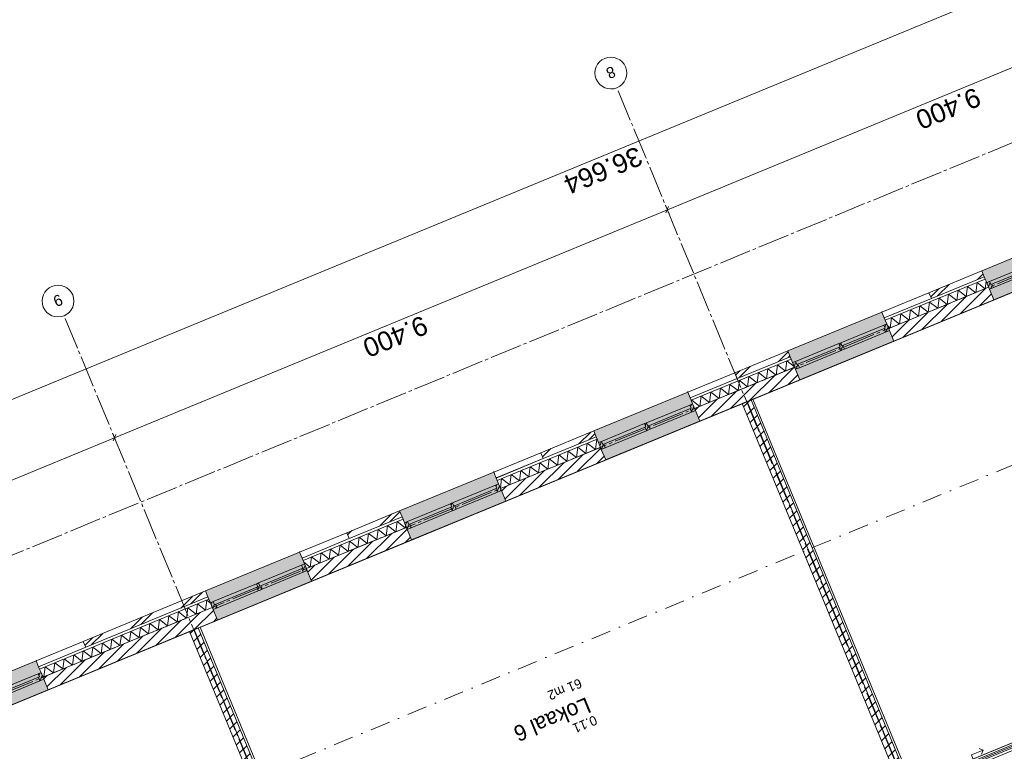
# Model space of a CAD drawing. Header units: millimetres. Extents: x -76965 to 1081933, y -21129 to 30747.
# Tile 18 of 114: x -66436 to -50961, y 1038 to 12546. Entities that reach past the tile are written whole.
import ezdxf
from ezdxf.enums import TextEntityAlignment as Align

# ---------------------------------------------------------------- set-up
doc = ezdxf.new("R2010")
doc.units = ezdxf.units.MM
doc.header["$MEASUREMENT"] = 0
doc.linetypes.add('B0204', pattern=[650, 500, -50, 50, -50])
doc.linetypes.add('B0302', pattern=[625.500011, 313.000011, -156.25, 0, -156.25])
for name, color, linetype in [('007 Stramien', 7, 'Continuous'), ('021 Buitenwanden', 7, 'Continuous'), ('021 Buitenwanden 2D arcering', 7, 'Continuous'), ('021 Buitenwanden Afdek-arcering', 7, 'Continuous'), ('021 Buitenwanden Doorsnede-arcering', 7, 'Continuous'), ('021 Buitenwanden Laagscheidingslijnen', 7, 'Continuous'), ('021 Buitenwanden Ramen', 7, 'Continuous'), ('023 Dekvloer', 7, 'Continuous'), ('028 Hoofddraagconstructie wanden', 7, 'Continuous'), ('028 Hoofddraagconstructie wanden 2D arcering', 7, 'Continuous'), ('028 Hoofddraagconstructie wanden Deuren', 7, 'Continuous'), ('028 Hoofddraagconstructie wanden Doorsnede-arcering', 7, 'Continuous'), ('102 Teksten ruimten _ Zones', 7, 'Continuous'), ('102 Teksten ruimten _ Zones Zone omranding', 7, 'Continuous'), ('102 Teksten ruimten _ Zones Zone tekst', 7, 'Continuous'), ('121 Drsn-en gevelaanduidingen', 7, 'Continuous'), ('160 Presentatie_Aankleding 2D', 7, 'Continuous')]:
    doc.layers.add(name, color=color, linetype=linetype)
doc.styles.add('GENERATED_STYLE_1', font='txt')
doc.dimstyles.new('GENERATED_STYLE__1', dxfattribs={"dimtxt": 300, "dimasz": 71.25, "dimexe": 0.18, "dimexo": 0, "dimgap": 0.09, "dimtad": 1, "dimdec": 0, "dimzin": 0, "dimdsep": 46, "dimtxsty": 'GENERATED_STYLE_1', "dimblk": 'ARROWHEAD_6', "dimblk1": 'ARROWHEAD_6', "dimblk2": 'ARROWHEAD_6', "dimcen": 0.09, "dimclrd": 1, "dimclre": 1, "dimclrt": 2, "dimadec": 1, "dimazin": 0, "dimtfac": 1, "dimtdec": 4, "dimtmove": 0, "dimatfit": 3, "dimfxl": 1, "dimtolj": 1, "dimtzin": 0, "dimarcsym": 0})
pattern_1 = [(45, (0, 0), (-229.8097, 229.8097), []), (45, (-45.96, 45.96), (-229.8097, 229.8097), [])]
pattern_2 = [(45, (0, 0), (-88.38835, 88.38835), [])]
pattern_3 = [(45, (0, 0), (-31.8198, 31.8198), [])]

# ---------------------------------------------------------------- blocks, each defined once
blk = doc.blocks.new('Slab_1_1', base_point=(-2608, 7603))
at = {"layer": '023 Dekvloer', "color": 1, "linetype": 'Continuous', "lineweight": 0, "flags": 128}
blk.add_lwpolyline([(-2608, 7603), (-65140, -18201), (-72389, -636), (-38626, 13297), (-39373, 15108), (-10605, 26980)], close=True, dxfattribs=at)
blk = doc.blocks.new('*D80')
at = {"layer": '160 Presentatie_Aankleding 2D', "color": 1, "linetype": 'Continuous', "lineweight": 0}
for p, q in [((-74777, 791), (-74755, 739)), ((-74820, 712), (-74690, 766)), ((-74707, 719), (-74804, 760)), ((-74755, 739), (-74008, -1073)), ((-74073, -1099), (-73943, -1046)), ((-73959, -1093), (-74057, -1052)), ((-74008, -1073), (-71387, -7423))]:
    blk.add_line(p, q, dxfattribs=at)
at = {"layer": '160 Presentatie_Aankleding 2D', "color": 2, "lineweight": 0, "insert": (-74522, 330), "char_height": 300, "attachment_point": 7, "rotation": 292.424, "style": 'GENERATED_STYLE_1'}
blk.add_mtext('\\A1;{\\fArial|b0|i0|c0|p38;1.960}', dxfattribs=at)
blk = doc.blocks.new('ARROWHEAD_6')
at = {"color": 0, "linetype": 'Continuous', "lineweight": 0}
for p, q in [((0, 0), (-1, 0)), ((-0.5, -0.5), (0.5, 0.5))]:
    blk.add_line(p, q, dxfattribs=at)
blk = doc.blocks.new('*D81')
at = {"layer": '160 Presentatie_Aankleding 2D', "color": 1, "linetype": 'Continuous', "lineweight": 0}
for p, q in [((-73959, -1093), (-74057, -1052)), ((-74008, -1073), (-71387, -7423)), ((-71452, -7450), (-71322, -7396)), ((-71338, -7443), (-71436, -7403))]:
    blk.add_line(p, q, dxfattribs=at)
at = {"layer": '160 Presentatie_Aankleding 2D', "color": 2, "lineweight": 0, "insert": (-72838, -3751), "char_height": 300, "attachment_point": 7, "rotation": 292.424, "style": 'GENERATED_STYLE_1'}
blk.add_mtext('\\A1;{\\fArial|b0|i0|c0|p38;6.870}', dxfattribs=at)
blk = doc.blocks.new('*D82')
at = {"layer": '160 Presentatie_Aankleding 2D', "color": 1, "linetype": 'Continuous', "lineweight": 0}
for p, q in [((-71452, -7450), (-71322, -7396)), ((-71338, -7443), (-71436, -7403)), ((-71387, -7423), (-69293, -12498)), ((-69244, -12518), (-69342, -12478))]:
    blk.add_line(p, q, dxfattribs=at)
at = {"layer": '160 Presentatie_Aankleding 2D', "color": 2, "lineweight": 0, "insert": (-70480, -9464), "char_height": 300, "attachment_point": 7, "rotation": 292.424, "style": 'GENERATED_STYLE_1'}
blk.add_mtext('\\A1;{\\fArial|b0|i0|c0|p38;5.490}', dxfattribs=at)
blk = doc.blocks.new('*D83')
at = {"layer": '160 Presentatie_Aankleding 2D', "color": 1, "linetype": 'Continuous', "lineweight": 0}
for p, q in [((-69358, -12525), (-69228, -12471)), ((-69244, -12518), (-69342, -12478)), ((-69293, -12498), (-66596, -19034)), ((-66661, -19060), (-66531, -19007)), ((-66645, -19013), (-66547, -19054)), ((-66596, -19034), (-66575, -19086))]:
    blk.add_line(p, q, dxfattribs=at)
at = {"layer": '160 Presentatie_Aankleding 2D', "color": 2, "lineweight": 0, "insert": (-68085, -15269), "char_height": 300, "attachment_point": 7, "rotation": 292.424, "style": 'GENERATED_STYLE_1'}
blk.add_mtext('\\A1;{\\fArial|b0|i0|c0|p38;7.070}', dxfattribs=at)
blk = doc.blocks.new('*D90')
at = {"layer": '160 Presentatie_Aankleding 2D', "color": 1, "linetype": 'Continuous', "lineweight": 0}
for p, q in [((-47595, 13207), (-47541, 13077)), ((-47588, 13093), (-47548, 13191)), ((-47568, 13142), (-56257, 9557)), ((-56278, 9508), (-56237, 9606))]:
    blk.add_line(p, q, dxfattribs=at)
at = {"layer": '160 Presentatie_Aankleding 2D', "color": 2, "lineweight": 0, "insert": (-51416, 11490), "char_height": 300, "attachment_point": 7, "rotation": 202.424, "style": 'GENERATED_STYLE_1'}
blk.add_mtext('\\A1;{\\fArial|b0|i0|c0|p38;9.400}', dxfattribs=at)
blk = doc.blocks.new('*D91')
at = {"layer": '160 Presentatie_Aankleding 2D', "color": 1, "linetype": 'Continuous', "lineweight": 0}
for p, q in [((-47568, 13142), (-56257, 9557)), ((-56284, 9622), (-56230, 9492)), ((-56278, 9508), (-56237, 9606)), ((-56257, 9557), (-64946, 5971)), ((-64967, 5922), (-64926, 6020))]:
    blk.add_line(p, q, dxfattribs=at)
at = {"layer": '160 Presentatie_Aankleding 2D', "color": 2, "lineweight": 0, "insert": (-60105, 7904), "char_height": 300, "attachment_point": 7, "rotation": 202.424, "style": 'GENERATED_STYLE_1'}
blk.add_mtext('\\A1;{\\fArial|b0|i0|c0|p38;9.400}', dxfattribs=at)
blk = doc.blocks.new('*D92')
at = {"layer": '160 Presentatie_Aankleding 2D', "color": 1, "linetype": 'Continuous', "lineweight": 0}
for p, q in [((-56257, 9557), (-64946, 5971)), ((-64973, 6036), (-64920, 5906)), ((-64946, 5971), (-73833, 2304)), ((-64967, 5922), (-64926, 6020)), ((-73860, 2369), (-73807, 2239)), ((-73813, 2353), (-73854, 2255)), ((-73833, 2304), (-73885, 2282))]:
    blk.add_line(p, q, dxfattribs=at)
at = {"layer": '160 Presentatie_Aankleding 2D', "color": 2, "lineweight": 0, "insert": (-68893, 4278), "char_height": 300, "attachment_point": 7, "rotation": 202.424, "style": 'GENERATED_STYLE_1'}
blk.add_mtext('\\A1;{\\fArial|b0|i0|c0|p38;9.614}', dxfattribs=at)
blk = doc.blocks.new('*D93')
at = {"layer": '160 Presentatie_Aankleding 2D', "color": 1, "linetype": 'Continuous', "lineweight": 0}
for p, q in [((-1552, 5605), (-64480, -20362)), ((-1579, 5670), (-1526, 5540)), ((-1573, 5556), (-1532, 5654)), ((-1500, 5627), (-1552, 5605)), ((-64480, -20362), (-64532, -20384)), ((-64507, -20297), (-64453, -20427)), ((-64460, -20313), (-64500, -20411))]:
    blk.add_line(p, q, dxfattribs=at)
at = {"layer": '160 Presentatie_Aankleding 2D', "color": 2, "lineweight": 0, "insert": (-32414, -7195), "char_height": 300, "attachment_point": 7, "rotation": 202.424, "style": 'GENERATED_STYLE_1'}
blk.add_mtext('\\A1;{\\fArial|b0|i0|c0|p38;68.075}', dxfattribs=at)
blk = doc.blocks.new('*D97')
at = {"layer": '160 Presentatie_Aankleding 2D', "color": 1, "linetype": 'Continuous', "lineweight": 0}
for p, q in [((-11379, 29418), (-11325, 29288)), ((-11352, 29353), (-40388, 17371)), ((-11373, 29304), (-11332, 29402)), ((-11300, 29375), (-11352, 29353)), ((-40388, 17371), (-74280, 3385)), ((-40408, 17322), (-40368, 17420))]:
    blk.add_line(p, q, dxfattribs=at)
at = {"layer": '160 Presentatie_Aankleding 2D', "color": 2, "lineweight": 0, "insert": (-25282, 23540), "char_height": 300, "attachment_point": 7, "rotation": 202.424, "style": 'GENERATED_STYLE_1'}
blk.add_mtext('\\A1;{\\fArial|b0|i0|c0|p38;31.411}', dxfattribs=at)
blk = doc.blocks.new('*D98')
at = {"layer": '160 Presentatie_Aankleding 2D', "color": 1, "linetype": 'Continuous', "lineweight": 0}
for p, q in [((-11352, 29353), (-40388, 17371)), ((-40388, 17371), (-74280, 3385)), ((-40415, 17436), (-40361, 17306)), ((-40408, 17322), (-40368, 17420)), ((-74307, 3450), (-74253, 3320)), ((-74259, 3434), (-74300, 3336)), ((-74280, 3385), (-74332, 3364))]:
    blk.add_line(p, q, dxfattribs=at)
at = {"layer": '160 Presentatie_Aankleding 2D', "color": 2, "lineweight": 0, "insert": (-56732, 10562), "char_height": 300, "attachment_point": 7, "rotation": 202.424, "style": 'GENERATED_STYLE_1'}
blk.add_mtext('\\A1;{\\fArial|b0|i0|c0|p38;36.664}', dxfattribs=at)
blk = doc.blocks.new('Cutting Plane_2_1', base_point=(-74400, -4187))
at = {"layer": '121 Drsn-en gevelaanduidingen', "color": 9, "linetype": 'B0302', "lineweight": 0}
blk.add_line((-74215, -4111), (-6111, 23993), dxfattribs=at)
blk = doc.blocks.new('*X129')
at = {"layer": '021 Buitenwanden Doorsnede-arcering', "color": 250, "linetype": 'Continuous', "lineweight": 0, "true_color": 0x3f3f3f}
for p, q in [((-63493, 3418), (-63515, 3258)), ((-63493, 3418), (-63440, 3376)), ((-63792, 3294), (-63813, 3134)), ((-63792, 3294), (-63664, 3196)), ((-63643, 3356), (-63664, 3196)), ((-63643, 3356), (-63515, 3258)), ((-64240, 3109), (-64262, 2949)), ((-64240, 3109), (-64112, 3011)), ((-64091, 3171), (-64112, 3011)), ((-64091, 3171), (-63963, 3073)), ((-63942, 3233), (-63963, 3073)), ((-63942, 3233), (-63813, 3134)), ((-64539, 2986), (-64561, 2826)), ((-64539, 2986), (-64411, 2888)), ((-64390, 3048), (-64411, 2888)), ((-64390, 3048), (-64262, 2949)), ((-64988, 2801), (-65009, 2641)), ((-64988, 2801), (-64860, 2703)), ((-64838, 2863), (-64860, 2703)), ((-64838, 2863), (-64710, 2764)), ((-64689, 2924), (-64710, 2764)), ((-64689, 2924), (-64561, 2826)), ((-65287, 2678), (-65308, 2518)), ((-65287, 2678), (-65158, 2579)), ((-65137, 2739), (-65158, 2579)), ((-65137, 2739), (-65009, 2641)), ((-65735, 2493), (-65756, 2333)), ((-65735, 2493), (-65607, 2394)), ((-65585, 2554), (-65607, 2394)), ((-65585, 2554), (-65457, 2456)), ((-65436, 2616), (-65457, 2456)), ((-65436, 2616), (-65308, 2518)), ((-66034, 2369), (-66055, 2209)), ((-66034, 2369), (-65906, 2271)), ((-65884, 2431), (-65906, 2271)), ((-65884, 2431), (-65756, 2333)), ((-66081, 2229), (-66055, 2209))]:
    blk.add_line(p, q, dxfattribs=at)
blk = doc.blocks.new('*X130')
at = {"layer": '021 Buitenwanden Doorsnede-arcering', "color": 250, "linetype": 'Continuous', "lineweight": 0, "true_color": 0x3f3f3f}
for p, q in [((-60505, 4651), (-60526, 4491)), ((-60505, 4651), (-60376, 4553)), ((-60803, 4528), (-60825, 4368)), ((-60803, 4528), (-60675, 4429)), ((-60654, 4589), (-60675, 4429)), ((-60654, 4589), (-60526, 4491)), ((-60371, 4592), (-60376, 4553)), ((-61252, 4343), (-61273, 4183)), ((-61252, 4343), (-61124, 4244)), ((-61102, 4404), (-61124, 4244)), ((-61102, 4404), (-60974, 4306)), ((-60953, 4466), (-60974, 4306)), ((-60953, 4466), (-60825, 4368)), ((-61551, 4219), (-61572, 4059)), ((-61551, 4219), (-61423, 4121)), ((-61401, 4281), (-61423, 4121)), ((-61401, 4281), (-61273, 4183)), ((-61850, 4096), (-61871, 3936)), ((-61850, 4096), (-61721, 3998)), ((-61700, 4158), (-61721, 3998)), ((-61700, 4158), (-61572, 4059)), ((-61972, 4013), (-61871, 3936))]:
    blk.add_line(p, q, dxfattribs=at)
blk = doc.blocks.new('*X131')
at = {"layer": '021 Buitenwanden Doorsnede-arcering', "color": 250, "linetype": 'Continuous', "lineweight": 0, "true_color": 0x3f3f3f}
for p, q in [((-57516, 5884), (-57537, 5724)), ((-57516, 5884), (-57388, 5786)), ((-57366, 5946), (-57388, 5786)), ((-57366, 5946), (-57357, 5939)), ((-57815, 5761), (-57836, 5601)), ((-57815, 5761), (-57687, 5662)), ((-57665, 5823), (-57687, 5662)), ((-57665, 5823), (-57537, 5724)), ((-58263, 5576), (-58284, 5416)), ((-58263, 5576), (-58135, 5477)), ((-58114, 5638), (-58135, 5477)), ((-58114, 5638), (-57986, 5539)), ((-57964, 5699), (-57986, 5539)), ((-57964, 5699), (-57836, 5601)), ((-58562, 5453), (-58583, 5292)), ((-58562, 5453), (-58434, 5354)), ((-58413, 5514), (-58434, 5354)), ((-58413, 5514), (-58284, 5416)), ((-58861, 5329), (-58881, 5176)), ((-58861, 5329), (-58733, 5231)), ((-58711, 5391), (-58733, 5231)), ((-58711, 5391), (-58583, 5292))]:
    blk.add_line(p, q, dxfattribs=at)
blk = doc.blocks.new('*X132')
at = {"layer": '021 Buitenwanden Doorsnede-arcering', "color": 250, "linetype": 'Continuous', "lineweight": 0, "true_color": 0x3f3f3f}
for p, q in [((-54378, 7179), (-54399, 7019)), ((-54378, 7179), (-54262, 7091)), ((-54826, 6994), (-54847, 6834)), ((-54826, 6994), (-54698, 6896)), ((-54677, 7056), (-54698, 6896)), ((-54677, 7056), (-54549, 6957)), ((-54527, 7118), (-54549, 6957)), ((-54527, 7118), (-54399, 7019)), ((-55274, 6809), (-55296, 6649)), ((-55274, 6809), (-55146, 6711)), ((-55125, 6871), (-55146, 6711)), ((-55125, 6871), (-54997, 6772)), ((-54976, 6933), (-54997, 6772)), ((-54976, 6933), (-54847, 6834)), ((-55573, 6686), (-55595, 6526)), ((-55573, 6686), (-55445, 6587)), ((-55424, 6748), (-55445, 6587)), ((-55424, 6748), (-55296, 6649)), ((-55872, 6563), (-55875, 6542)), ((-55872, 6563), (-55744, 6464)), ((-55723, 6624), (-55744, 6464)), ((-55723, 6624), (-55595, 6526))]:
    blk.add_line(p, q, dxfattribs=at)
blk = doc.blocks.new('*X133')
at = {"layer": '021 Buitenwanden Doorsnede-arcering', "color": 250, "linetype": 'Continuous', "lineweight": 0, "true_color": 0x3f3f3f}
for p, q in [((-51389, 8413), (-51410, 8252)), ((-51389, 8413), (-51261, 8314)), ((-51245, 8431), (-51261, 8314)), ((-51837, 8228), (-51859, 8067)), ((-51837, 8228), (-51709, 8129)), ((-51688, 8289), (-51709, 8129)), ((-51688, 8289), (-51560, 8191)), ((-51539, 8351), (-51560, 8191)), ((-51539, 8351), (-51410, 8252)), ((-52136, 8104), (-52158, 7944)), ((-52136, 8104), (-52008, 8006)), ((-51987, 8166), (-52008, 8006)), ((-51987, 8166), (-51859, 8067)), ((-52585, 7919), (-52606, 7759)), ((-52585, 7919), (-52456, 7821)), ((-52435, 7981), (-52456, 7821)), ((-52435, 7981), (-52307, 7882)), ((-52286, 8043), (-52307, 7882)), ((-52286, 8043), (-52158, 7944)), ((-52734, 7858), (-52755, 7697)), ((-52734, 7858), (-52606, 7759)), ((-52794, 7728), (-52755, 7697))]:
    blk.add_line(p, q, dxfattribs=at)
blk = doc.blocks.new('R2e hout 17_2')
at = {"layer": '021 Buitenwanden 2D arcering', "linetype": 'Continuous', "lineweight": 0, "true_color": 0x000000}
h = blk.add_hatch(dxfattribs=at)
h.set_pattern_fill('310_Naaldhout__01__0001', color=18, style=0, pattern_type=2)
h.set_pattern_definition(pattern_3)
h.paths.add_polyline_path([(-800, 0), (-800, -114), (-733, -114), (-733, -54), (-750, -54), (-750, 0)])
h = blk.add_hatch(dxfattribs=at)
h.set_pattern_fill('310_Naaldhout__01__0001', color=18, style=0, pattern_type=2)
h.set_pattern_definition(pattern_3)
h.paths.add_polyline_path([(0, -114), (0, 0), (-16.5, 0), (-16.5, -54), (-33.5, -54), (-33.5, -114)])
h = blk.add_hatch(dxfattribs=at)
h.set_pattern_fill('310_Naaldhout__01__0001', color=18, style=0, pattern_type=2)
h.set_pattern_definition(pattern_3)
h.paths.add_polyline_path([(0, 0), (0, -114), (33.5, -114), (33.5, -54), (16.5, -54), (16.5, 0)])
h = blk.add_hatch(dxfattribs=at)
h.set_pattern_fill('310_Naaldhout__01__0001', color=18, style=0, pattern_type=2)
h.set_pattern_definition(pattern_3)
h.paths.add_polyline_path([(800, -114), (800, 0), (750, 0), (750, -54), (733, -54), (733, -114)])
at = {"layer": '021 Buitenwanden Ramen', "color": 1, "linetype": 'Continuous', "lineweight": 0}
for p, q in [((-800, 200), (800, 200)), ((-800, 0), (-750, 0)), ((-800, -114), (-800, 0)), ((-750, 0), (-750, -54)), ((-750, 0), (-16.5, 0)), ((-16.5, -54), (-16.5, 0)), ((-16.5, 0), (0, 0)), ((0, 0), (16.5, 0)), ((16.5, 0), (16.5, -54)), ((16.5, 0), (750, 0)), ((750, -54), (750, 0)), ((750, 0), (800, 0)), ((800, 0), (800, -114)), ((-733, -114), (-800, -114)), ((-750, -54), (-733, -54)), ((-750, -54), (-16.5, -54)), ((-750, -54), (-16.5, -54)), ((-733, -54), (-733, -114)), ((-33.5, -114), (-733, -114)), ((-33.5, -114), (-33.5, -54)), ((-33.5, -54), (-16.5, -54)), ((0, -114), (-33.5, -114)), ((33.5, -114), (0, -114)), ((16.5, -54), (33.5, -54)), ((16.5, -54), (750, -54)), ((16.5, -54), (750, -54)), ((33.5, -54), (33.5, -114)), ((733, -114), (33.5, -114)), ((733, -114), (733, -54)), ((733, -54), (750, -54)), ((800, -114), (733, -114)), ((-800, -294), (800, -294))]:
    blk.add_line(p, q, dxfattribs=at)
at = {"layer": '021 Buitenwanden Ramen', "color": 254, "linetype": 'Continuous', "lineweight": 0, "true_color": 0xdfdfdf}
for p, q in [((-800, 0), (-800, -80)), ((800, 0), (800, -80))]:
    blk.add_line(p, q, dxfattribs=at)
at = {"layer": '021 Buitenwanden Ramen', "color": 2, "linetype": 'Continuous', "lineweight": 0}
for p, q in [((-800, -80), (-800, -114)), ((800, -80), (800, -114))]:
    blk.add_line(p, q, dxfattribs=at)
blk = doc.blocks.new('R nis rechthoekig 17_2')
at = {"layer": '021 Buitenwanden Ramen', "color": 1, "linetype": 'Continuous', "lineweight": 0}
for p, q in [((-400, 100), (400, 100)), ((-400, 100), (-400, 0)), ((-400, 0), (400, 0)), ((400, 0), (400, 100))]:
    blk.add_line(p, q, dxfattribs=at)
blk.add_point((400, 100), dxfattribs=at)
blk = doc.blocks.new('Wall_14_1', base_point=(-72389, -636))
at = {"layer": '021 Buitenwanden Afdek-arcering', "linetype": 'Continuous', "lineweight": 0, "true_color": 0xffffff}
for points in [[(-49834, 9206), (-51313, 8595), (-51237, 8410), (-51194, 8305), (-51125, 8139), (-49646, 8749), (-49715, 8915), (-49758, 9021)], [(-52885, 7947), (-54364, 7337), (-54288, 7152), (-54244, 7046), (-54176, 6880), (-52696, 7490), (-52765, 7657), (-52809, 7762)], [(-55935, 6688), (-57414, 6078), (-57338, 5893), (-57295, 5787), (-57226, 5621), (-55747, 6231), (-55816, 6398), (-55859, 6503)], [(-58986, 5429), (-60465, 4819), (-60389, 4634), (-60345, 4529), (-60276, 4362), (-58797, 4973), (-58866, 5139), (-58910, 5244)], [(-62036, 4170), (-63515, 3560), (-63439, 3375), (-63396, 3270), (-63327, 3103), (-61848, 3714), (-61917, 3880), (-61960, 3986)], [(-66177, 2462), (-67656, 1852), (-67580, 1667), (-67536, 1561), (-67467, 1395), (-65988, 2005), (-66057, 2172), (-66101, 2277)]]:
    blk.add_hatch(color=7, dxfattribs=at).paths.add_polyline_path(points)
at = {"layer": '021 Buitenwanden Doorsnede-arcering', "linetype": 'Continuous', "lineweight": 0, "true_color": 0x000000}
h = blk.add_hatch(dxfattribs=at)
h.set_pattern_fill('145_Baksteen_0001', color=18, style=0, pattern_type=2)
h.set_pattern_definition(pattern_1)
h.paths.add_polyline_path([(-52145, 8252), (-52107, 8160), (-51275, 8503), (-51313, 8595)])
h = blk.add_hatch(dxfattribs=at)
h.set_pattern_fill('130_Kalkzandsteen_0001', color=18, style=0, pattern_type=2)
h.set_pattern_definition(pattern_2)
h.paths.add_polyline_path([(-51207, 8337), (-52778, 7688), (-52765, 7657), (-52696, 7490), (-51125, 8139), (-51194, 8305)])
h = blk.add_hatch(dxfattribs=at)
h.set_pattern_fill('145_Baksteen_0001', color=18, style=0, pattern_type=2)
h.set_pattern_definition(pattern_1)
h.paths.add_polyline_path([(-55196, 6993), (-55158, 6901), (-54326, 7244), (-54364, 7337)])
h = blk.add_hatch(dxfattribs=at)
h.set_pattern_fill('130_Kalkzandsteen_0001', color=18, style=0, pattern_type=2)
h.set_pattern_definition(pattern_2)
h.paths.add_polyline_path([(-54257, 7078), (-55829, 6429), (-55816, 6398), (-55747, 6231), (-54176, 6880), (-54244, 7046)])
h = blk.add_hatch(dxfattribs=at)
h.set_pattern_fill('145_Baksteen_0001', color=18, style=0, pattern_type=2)
h.set_pattern_definition(pattern_1)
h.paths.add_polyline_path([(-58246, 5734), (-58208, 5642), (-57376, 5985), (-57414, 6078)])
h = blk.add_hatch(dxfattribs=at)
h.set_pattern_fill('130_Kalkzandsteen_0001', color=18, style=0, pattern_type=2)
h.set_pattern_definition(pattern_2)
h.paths.add_polyline_path([(-57308, 5819), (-58879, 5170), (-58866, 5139), (-58797, 4973), (-57226, 5621), (-57295, 5787)])
h = blk.add_hatch(dxfattribs=at)
h.set_pattern_fill('145_Baksteen_0001', color=18, style=0, pattern_type=2)
h.set_pattern_definition(pattern_1)
h.paths.add_polyline_path([(-61297, 4476), (-61259, 4383), (-60427, 4726), (-60465, 4819)])
h = blk.add_hatch(dxfattribs=at)
h.set_pattern_fill('130_Kalkzandsteen_0001', color=18, style=0, pattern_type=2)
h.set_pattern_definition(pattern_2)
h.paths.add_polyline_path([(-60358, 4560), (-61930, 3912), (-61917, 3880), (-61848, 3714), (-60276, 4362), (-60345, 4529)])
h = blk.add_hatch(dxfattribs=at)
h.set_pattern_fill('145_Baksteen_0001', color=18, style=0, pattern_type=2)
h.set_pattern_definition(pattern_1)
h.paths.add_polyline_path([(-63515, 3560), (-65437, 2767), (-65399, 2675), (-63477, 3468)])
h = blk.add_hatch(dxfattribs=at)
h.set_pattern_fill('130_Kalkzandsteen_0001', color=18, style=0, pattern_type=2)
h.set_pattern_definition(pattern_2)
h.paths.add_polyline_path([(-66070, 2203), (-66057, 2172), (-65988, 2005), (-63327, 3103), (-63396, 3270), (-63409, 3301)])
at = {"layer": '021 Buitenwanden', "color": 3, "linetype": 'Continuous', "lineweight": 0}
for p, q in [((-51313, 8595), (-51275, 8503)), ((-54364, 7337), (-54326, 7244)), ((-57414, 6078), (-57376, 5985)), ((-60465, 4819), (-60427, 4726)), ((-63515, 3560), (-63477, 3468))]:
    blk.add_line(p, q, dxfattribs=at)
at = {"layer": '021 Buitenwanden', "color": 9, "linetype": 'Continuous', "lineweight": 0}
for p, q in [((-51275, 8503), (-51260, 8466)), ((-52847, 7854), (-52832, 7817)), ((-54326, 7244), (-54311, 7207)), ((-55897, 6596), (-55882, 6559)), ((-57376, 5985), (-57361, 5948)), ((-58948, 5337), (-58932, 5300)), ((-60427, 4726), (-60411, 4690)), ((-61998, 4078), (-61983, 4041)), ((-63477, 3468), (-63462, 3431)), ((-66139, 2369), (-66123, 2332))]:
    blk.add_line(p, q, dxfattribs=at)
at = {"layer": '021 Buitenwanden', "color": 254, "linetype": 'Continuous', "lineweight": 0, "true_color": 0xdfdfdf}
for p, q in [((-51260, 8466), (-51237, 8410)), ((-51237, 8410), (-51207, 8337)), ((-52832, 7817), (-52809, 7762)), ((-52809, 7762), (-52778, 7688)), ((-54311, 7207), (-54288, 7152)), ((-54288, 7152), (-54257, 7078)), ((-55882, 6559), (-55859, 6503)), ((-55859, 6503), (-55829, 6429)), ((-57361, 5948), (-57338, 5893)), ((-57338, 5893), (-57308, 5819)), ((-58932, 5300), (-58910, 5244)), ((-58910, 5244), (-58879, 5170)), ((-60411, 4690), (-60389, 4634)), ((-60389, 4634), (-60358, 4560)), ((-61983, 4041), (-61960, 3986)), ((-61960, 3986), (-61930, 3912)), ((-63462, 3431), (-63439, 3375)), ((-63439, 3375), (-63409, 3301)), ((-66123, 2332), (-66101, 2277)), ((-66101, 2277), (-66070, 2203))]:
    blk.add_line(p, q, dxfattribs=at)
at = {"layer": '021 Buitenwanden', "color": 1, "linetype": 'Continuous', "lineweight": 0}
for p, q in [((-52145, 8252), (-52107, 8160)), ((-52107, 8160), (-52847, 7854)), ((-55196, 6993), (-55158, 6901)), ((-55158, 6901), (-55897, 6596)), ((-58246, 5734), (-58208, 5642)), ((-58208, 5642), (-58948, 5337)), ((-61259, 4383), (-61998, 4078)), ((-61297, 4476), (-61259, 4383)), ((-65399, 2675), (-66139, 2369)), ((-65437, 2767), (-65399, 2675))]:
    blk.add_line(p, q, dxfattribs=at)
at = {"layer": '021 Buitenwanden', "color": 2, "linetype": 'Continuous', "lineweight": 0}
for p, q in [((-51207, 8337), (-51194, 8305)), ((-51194, 8305), (-51125, 8139)), ((-52778, 7688), (-52765, 7657)), ((-52765, 7657), (-52696, 7490)), ((-54257, 7078), (-54244, 7046)), ((-54244, 7046), (-54176, 6880)), ((-55829, 6429), (-55816, 6398)), ((-55816, 6398), (-55747, 6231)), ((-57308, 5819), (-57295, 5787)), ((-57295, 5787), (-57226, 5621)), ((-58879, 5170), (-58866, 5139)), ((-58866, 5139), (-58797, 4973)), ((-60358, 4560), (-60345, 4529)), ((-60345, 4529), (-60276, 4362)), ((-61930, 3912), (-61917, 3880)), ((-61917, 3880), (-61848, 3714)), ((-63409, 3301), (-63396, 3270)), ((-63396, 3270), (-63327, 3103)), ((-66070, 2203), (-66057, 2172)), ((-66057, 2172), (-65988, 2005))]:
    blk.add_line(p, q, dxfattribs=at)
at = {"layer": '021 Buitenwanden', "color": 3, "linetype": 'Continuous', "lineweight": 0, "flags": 128}
for points in [[(-51313, 8595), (-52145, 8252)], [(-54364, 7337), (-55196, 6993)], [(-57414, 6078), (-58246, 5734)], [(-60465, 4819), (-61297, 4476)], [(-63515, 3560), (-65437, 2767)]]:
    blk.add_lwpolyline(points, dxfattribs=at)
at = {"layer": '021 Buitenwanden', "color": 2, "linetype": 'Continuous', "lineweight": 0, "flags": 128}
for points in [[(-52696, 7490), (-51125, 8139)], [(-55747, 6231), (-54176, 6880)], [(-58797, 4973), (-57226, 5621)], [(-61848, 3714), (-60276, 4362)], [(-65988, 2005), (-63327, 3103)]]:
    blk.add_lwpolyline(points, dxfattribs=at)
at = {"layer": '021 Buitenwanden Laagscheidingslijnen', "color": 1, "linetype": 'Continuous', "lineweight": 0}
for p, q in [((-51260, 8466), (-52832, 7817)), ((-54311, 7207), (-55882, 6559)), ((-57361, 5948), (-58932, 5300)), ((-60411, 4690), (-61983, 4041)), ((-63462, 3431), (-66123, 2332))]:
    blk.add_line(p, q, dxfattribs=at)
at = {"layer": '021 Buitenwanden Laagscheidingslijnen', "color": 3, "linetype": 'Continuous', "lineweight": 0}
for p, q in [((-51275, 8503), (-52107, 8160)), ((-54326, 7244), (-55158, 6901)), ((-57376, 5985), (-58208, 5642)), ((-60427, 4726), (-61259, 4383)), ((-63477, 3468), (-65399, 2675))]:
    blk.add_line(p, q, dxfattribs=at)
at = {"layer": '021 Buitenwanden Laagscheidingslijnen', "color": 2, "linetype": 'Continuous', "lineweight": 0}
for p, q in [((-51207, 8337), (-52778, 7688)), ((-54257, 7078), (-55829, 6429)), ((-57308, 5819), (-58879, 5170)), ((-60358, 4560), (-61930, 3912)), ((-63409, 3301), (-66070, 2203))]:
    blk.add_line(p, q, dxfattribs=at)
at = {"layer": '021 Buitenwanden', "color": 1, "lineweight": 0}
for name in ['*X133', '*X132', '*X131', '*X130', '*X129']:
    blk.add_blockref(name, (0, 0), dxfattribs=at)
at = {"layer": '021 Buitenwanden Ramen', "color": 1, "linetype": 'Continuous', "lineweight": 0, "zscale": 1000, "rotation": 22.42397402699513}
for p in [(-50498, 8716), (-53548, 7457), (-56599, 6198), (-59649, 4939), (-62700, 3680), (-66840, 1972)]:
    blk.add_blockref('R2e hout 17_2', p, dxfattribs=at)
at = {"layer": '021 Buitenwanden Ramen', "color": 1, "linetype": 'Continuous', "lineweight": 0, "xscale": -1, "zscale": 1000, "rotation": 22.42397402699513}
for p in [(-52477, 8007), (-55528, 6748), (-58578, 5489), (-61628, 4231), (-65769, 2522)]:
    blk.add_blockref('R nis rechthoekig 17_2', p, dxfattribs=at)
blk = doc.blocks.new('Lokaal 6_0.11_15_1', base_point=(-58074, 1584))
at = {"layer": '102 Teksten ruimten _ Zones Zone tekst', "color": 2, "lineweight": 0, "style": 'GENERATED_STYLE_1'}
for tag, height, p in [('ROOM_AREA', 150, (-57582, 2050)), ('ROOM_NAME', 250, (-57432, 1664)), ('ROOM_NUMBER', 150, (-57343, 1469))]:
    blk.add_attdef(tag, text='', height=height, rotation=202.424, dxfattribs=at).set_placement(p, align=Align.TOP_LEFT)
blk = doc.blocks.new('Dsa bu h 17_3')
at = {"layer": '028 Hoofddraagconstructie wanden 2D arcering', "linetype": 'Continuous', "lineweight": 0, "true_color": 0x000000}
h = blk.add_hatch(dxfattribs=at)
h.set_pattern_fill('310_Naaldhout__01__0001', color=18, style=0, pattern_type=2)
h.set_pattern_definition(pattern_3)
h.paths.add_polyline_path([(-1800, 0), (-1800, -114), (-1766.5, -114), (-1766.5, 0)])
h = blk.add_hatch(dxfattribs=at)
h.set_pattern_fill('310_Naaldhout__01__0001', color=18, style=0, pattern_type=2)
h.set_pattern_definition(pattern_3)
h.paths.add_polyline_path([(-1766.5, 0), (-1766.5, -114), (-1750, -114), (-1750, 0)])
h = blk.add_hatch(dxfattribs=at)
h.set_pattern_fill('310_Naaldhout__01__0001', color=18, style=0, pattern_type=2)
h.set_pattern_definition(pattern_3)
h.paths.add_polyline_path([(-1733, 0), (-1750, 0), (-1750, -114), (-1733, -114)])
h = blk.add_hatch(dxfattribs=at)
h.set_pattern_fill('310_Naaldhout__01__0001', color=18, style=0, pattern_type=2)
h.set_pattern_definition(pattern_3)
h.paths.add_polyline_path([(1733, 0), (1733, -114), (1750, -114), (1750, 0)])
h = blk.add_hatch(dxfattribs=at)
h.set_pattern_fill('310_Naaldhout__01__0001', color=18, style=0, pattern_type=2)
h.set_pattern_definition(pattern_3)
h.paths.add_polyline_path([(1750, 0), (1750, -114), (1766.5, -114), (1766.5, 0)])
h = blk.add_hatch(dxfattribs=at)
h.set_pattern_fill('310_Naaldhout__01__0001', color=18, style=0, pattern_type=2)
h.set_pattern_definition(pattern_3)
h.paths.add_polyline_path([(1800, 0), (1766.5, 0), (1766.5, -114), (1800, -114)])
at = {"layer": '028 Hoofddraagconstructie wanden Deuren', "color": 1, "linetype": 'Continuous', "lineweight": 0}
for p, q in [((-1800, 0), (1800, 0)), ((-1800, 0), (-1800, -114)), ((-1800, -114), (-1800, 0)), ((-1733, 0), (-1733, -114)), ((-1733, 0), (-1733, -40)), ((-1593, 0), (-1733, 0)), ((-1593, -40), (-1593, 0)), ((-1593, 0), (-1593, -40)), ((-65, 0), (-1593, 0)), ((75, 0), (-65, 0)), ((-65, 0), (-65, -40)), ((-65, -40), (-65, 0)), ((75, -40), (75, 0)), ((1733, 0), (1733, -114)), ((1800, -114), (1800, 0)), ((1800, -114), (1800, 0)), ((-1800, -114), (1800, -114)), ((-1733, -40), (-1593, -40)), ((-1593, -20), (-65, -20)), ((-1593, -40), (-65, -40)), ((-75, -40), (-75, -80)), ((65, -40), (-75, -40)), ((-75, -80), (65, -80)), ((-65, -40), (75, -40)), ((65, -80), (65, -40)), ((65, -40), (65, -80)), ((1593, -40), (65, -40)), ((65, -60), (1593, -60)), ((65, -80), (1593, -80)), ((1733, -40), (1593, -40)), ((1593, -40), (1593, -80)), ((1593, -80), (1593, -40)), ((1593, -80), (1733, -80)), ((1733, -80), (1733, -40))]:
    blk.add_line(p, q, dxfattribs=at)
at = {"layer": '028 Hoofddraagconstructie wanden Deuren', "color": 9, "linetype": 'Continuous', "lineweight": 0}
for p, q in [((629, -180), (679, -130)), ((829, -180), (829, -60)), ((829, -180), (629, -180)), ((629, -180), (679, -230))]:
    blk.add_line(p, q, dxfattribs=at)
blk = doc.blocks.new('Wall_39_1', base_point=(-69891, -6690))
at = {"layer": '028 Hoofddraagconstructie wanden Deuren', "color": 1, "linetype": 'Continuous', "lineweight": 0, "zscale": 1000, "rotation": 202.4239733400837}
blk.add_blockref('Dsa bu h 17_3', (-50643, 1130), dxfattribs=at)
blk = doc.blocks.new('Wall_41_1', base_point=(-61201, -3104))
at = {"layer": '028 Hoofddraagconstructie wanden Doorsnede-arcering', "linetype": 'Continuous', "lineweight": 0, "true_color": 0x000000}
h = blk.add_hatch(dxfattribs=at)
h.set_pattern_fill('130_Kalkzandsteen_0001', color=18, style=0, pattern_type=2)
h.set_pattern_definition(pattern_2)
h.paths.add_polyline_path([(-61132, -3076), (-63630, 2978), (-63769, 2921), (-61271, -3133)])
at = {"layer": '028 Hoofddraagconstructie wanden', "color": 1, "linetype": 'Continuous', "lineweight": 0, "flags": 128}
for points in [[(-63630, 2978), (-63769, 2921)], [(-61132, -3076), (-63630, 2978)], [(-63769, 2921), (-61271, -3133)]]:
    blk.add_lwpolyline(points, dxfattribs=at)
blk = doc.blocks.new('Wall_44_1', base_point=(-55010, 6535))
at = {"layer": '028 Hoofddraagconstructie wanden Doorsnede-arcering', "linetype": 'Continuous', "lineweight": 0, "true_color": 0x000000}
h = blk.add_hatch(dxfattribs=at)
h.set_pattern_fill('130_Kalkzandsteen_0001', color=18, style=0, pattern_type=2)
h.set_pattern_definition(pattern_2)
h.paths.add_polyline_path([(-55080, 6507), (-52582, 453), (-52443, 510), (-54941, 6564)])
at = {"layer": '028 Hoofddraagconstructie wanden', "color": 1, "linetype": 'Continuous', "lineweight": 0, "flags": 128}
for points in [[(-54941, 6564), (-55080, 6507)], [(-55080, 6507), (-52582, 453)], [(-52443, 510), (-54941, 6564)]]:
    blk.add_lwpolyline(points, dxfattribs=at)
blk = doc.blocks.new('Standard grid marker_2')
at = {"layer": '007 Stramien', "color": 6, "linetype": 'B0204', "lineweight": 0}
for q in [(0, 0), (17821, 0)]:
    blk.add_line((9000, 0), q, dxfattribs=at)
at = {"layer": '007 Stramien', "color": 212, "linetype": 'Continuous', "lineweight": 0, "true_color": 0xcc00cc}
for start, end in [(0, 180), (180, 0)]:
    blk.add_arc((-250, 0), 250, start, end, dxfattribs=at)
at = {"layer": '007 Stramien', "color": 6, "linetype": 'B0204', "lineweight": 0}
blk.add_point((9000, 0), dxfattribs=at)
blk.add_point((9000, 0), dxfattribs=at)
at = {"layer": '007 Stramien', "color": 6, "lineweight": 0, "style": 'GENERATED_STYLE_1'}
for tag, p in [('AC_MarkerText_1_0', (-250, 9)), ('AC_MarkerText_1_1', (27071, 9))]:
    blk.add_attdef(tag, text='', height=175, rotation=270, dxfattribs=at).set_placement(p, align=Align.MIDDLE_CENTER)
blk = doc.blocks.new('Standard grid marker_3')
at = {"layer": '007 Stramien', "color": 6, "linetype": 'B0204', "lineweight": 0}
blk.add_line((9000, 0), (64152, 0), dxfattribs=at)
at = {"layer": '007 Stramien', "color": 6, "lineweight": 0, "style": 'GENERATED_STYLE_1'}
for tag, p in [('AC_MarkerText_1_0', (-250, 10)), ('AC_MarkerText_1_1', (73402, 10))]:
    blk.add_attdef(tag, text='', height=175, dxfattribs=at).set_placement(p, align=Align.MIDDLE_CENTER)

msp = doc.modelspace()

# ---------------------------------------------------------------- linework, layer by layer
at = {"layer": '102 Teksten ruimten _ Zones Zone omranding', "color": 33, "linetype": 'Continuous', "lineweight": 0, "true_color": 0xde9d5d, "flags": 128}
for points in [[(-54911.5, 6576.2), (-52412.1, 519.4), (-43815.3, 4067), (-46314.7, 10123.7)], [(-63600.7, 2990.5), (-61101.3, -3066.3), (-52504.5, 481.3), (-55003.9, 6538)], [(-63693.2, 2952.3), (-72388.9, -636), (-69889.5, -6692.8), (-61193.8, -3104.4)]]:
    msp.add_lwpolyline(points, close=True, dxfattribs=at)

# ---------------------------------------------------------------- block references
at = {"layer": '007 Stramien', "color": 1, "linetype": 'Continuous', "lineweight": 0, "zscale": 1000, "rotation": 202.423973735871}
for p in [(-8786.4, 27962), (-8038.7, 26150.2)]:
    msp.add_blockref('Standard grid marker_3', p, dxfattribs=at)
at = {"layer": '007 Stramien', "color": 1, "linetype": 'Continuous', "lineweight": 0}
ref = msp.add_blockref('Standard grid marker_2', (-57048.8, 11475.1), dxfattribs=dict(at, zscale=1000, rotation=292.4239737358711))
ref.add_attrib('AC_MarkerText_1', '8', dxfattribs={"color": 6, "lineweight": 0, "height": 175, "rotation": 202.42397, "style": 'GENERATED_STYLE_1'}).set_placement((-57144.2, 11714.7), align=Align.MIDDLE_CENTER)
ref = msp.add_blockref('Standard grid marker_2', (-65738.1, 7889.4), dxfattribs=dict(at, zscale=1000, rotation=292.4239737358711))
ref.add_attrib('AC_MarkerText_1', '9', dxfattribs={"color": 6, "lineweight": 0, "height": 175, "rotation": 202.42397, "style": 'GENERATED_STYLE_1'}).set_placement((-65833.4, 8129), align=Align.MIDDLE_CENTER)
at = {"layer": '021 Buitenwanden', "color": 1, "lineweight": 0}
msp.add_blockref('Wall_14_1', (-72388.9, -636), dxfattribs=at)
at = {"layer": '023 Dekvloer', "color": 1, "linetype": 'Continuous', "lineweight": 0}
msp.add_blockref('Slab_1_1', (-2608.4, 7603), dxfattribs=at)
at = {"layer": '028 Hoofddraagconstructie wanden', "color": 1, "lineweight": 0}
for name, p in [('Wall_39_1', (-69890.7, -6689.8)), ('Wall_44_1', (-55010.4, 6535.4)), ('Wall_41_1', (-61201.5, -3104.1))]:
    msp.add_blockref(name, p, dxfattribs=at)
at = {"layer": '102 Teksten ruimten _ Zones', "color": 2, "linetype": 'Continuous', "lineweight": 0}
msp.add_blockref('Lokaal 6_0.11_15_1', (-58074.3, 1583.8), dxfattribs=at).add_auto_attribs({'ROOM_NAME': 'Lokaal 6', 'ROOM_NUMBER': '0.11', 'ROOM_AREA': '61 m2'})
at = {"layer": '121 Drsn-en gevelaanduidingen', "color": 9, "lineweight": 0}
msp.add_blockref('Cutting Plane_2_1', (-74400.3, -4187.2), dxfattribs=at)

# ---------------------------------------------------------------- dimensions: what is measured, and where the dimension line sits
at = {"layer": '160 Presentatie_Aankleding 2D', "color": 1, "linetype": 'Continuous', "lineweight": 0}
for base, p1, p2, angle, picture, middle, turn in [((-40388.1, 17371.1), (-11697.5, 30189.8), (-40733.4, 18207.8), 202.42397, '*D97', (-25790.1, 23168), 202.42397), ((-74279.8, 3385.4), (-40733.4, 18207.8), (-74625.1, 4222.1), 202.42397, '*D98', (-57253.9, 10184.1), 202.42397), ((-74007.8, -1072.6), (-8786.4, 27962), (-8038.7, 26150.2), 292.42397, '*D80', (-74187.5, -86.6), 292.42397), ((-71387.2, -7423.1), (-8038.7, 26150.2), (-5418.1, 19799.7), 292.42397, '*D81', (-72503.4, -4167.8), 292.42397), ((-69293, -12498), (-5418.1, 19799.7), (-3323.9, 14724.8), 292.42397, '*D82', (-70146, -9880.5), 292.42397), ((-56257.2, 9556.7), (-48359.6, 15060.8), (-57048.8, 11475.1), 202.42397, '*D90', (-51832.5, 11155.4), 202.42397), ((-66596, -19033.6), (-3323.9, 14724.8), (-626.9, 8189.2), 292.42397, '*D83', (-67750.4, -15685.7), 292.42397), ((-64946.4, 5971), (-57048.8, 11475.1), (-65738.1, 7889.4), 202.42397, '*D91', (-60521.7, 7569.7), 202.42397), ((-73833.5, 2303.7), (-65738.1, 7889.4), (-74625.1, 4222.1), 202.42397, '*D92', (-69309.8, 3943.2), 202.42397), ((-64480.1, -20362.4), (-1466.4, 5396.7), (-64394, -20570.9), 202.42397, '*D93', (-32936.2, -7572.7), 202.42397)]:
    dim = msp.add_linear_dim(base=base, p1=p1, p2=p2, angle=angle, dimstyle='GENERATED_STYLE__1', dxfattribs=at)
    dim.commit()
    dim.dimension.update_dxf_attribs({"geometry": picture, "text_midpoint": middle, "dimtype": 160, "text_rotation": turn})

doc.saveas('drawing.dxf')
